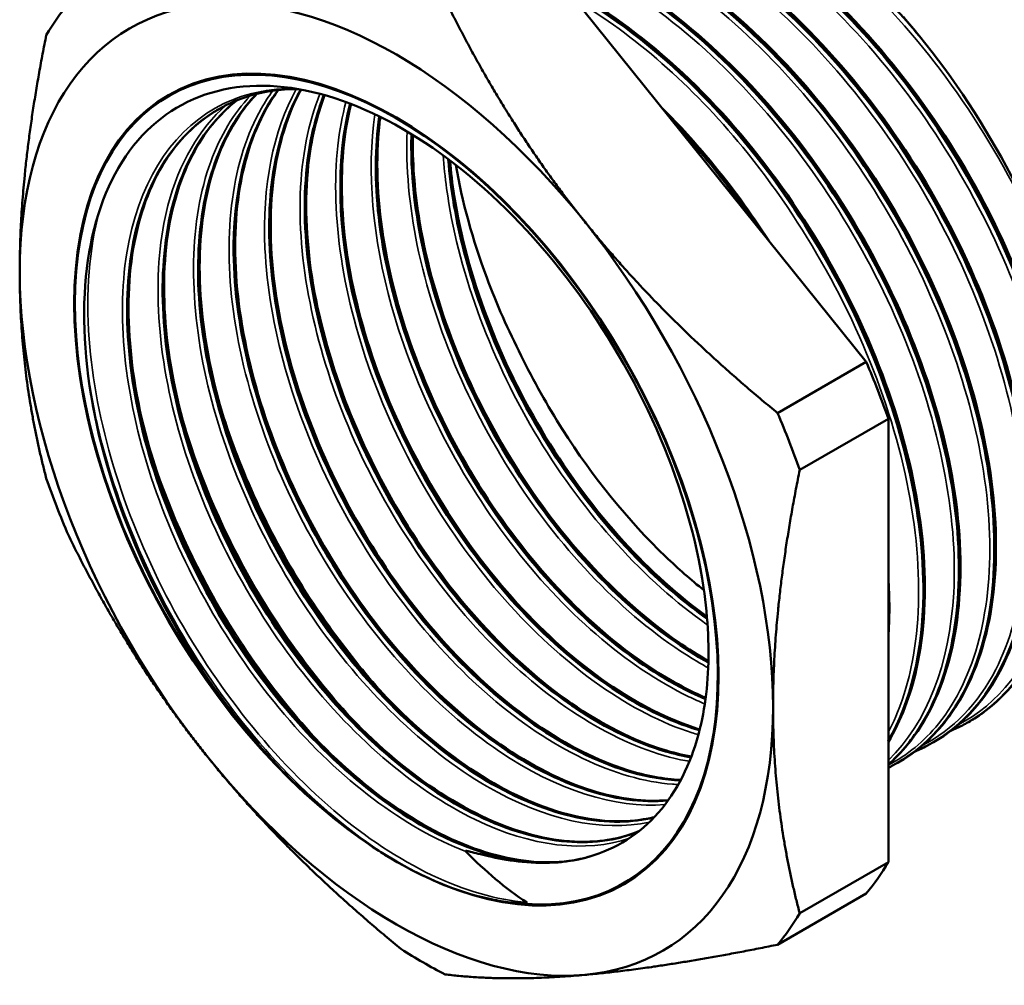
# Model space of a CAD drawing. Header units: millimetres. Extents: x -117 to 734, y -69 to 356.
# Tile 3 of 10: x 126 to 172, y 100 to 144. Entities that reach past the tile are written whole.
import ezdxf

# ---------------------------------------------------------------- set-up
doc = ezdxf.new("R2010")
doc.units = ezdxf.units.MM
doc.layers.add('Видимые тонкие (ГОСТ)', color=7, linetype='Continuous', lineweight=35)
doc.layers.add('Видимый контур (ГОСТ)', color=7, linetype='Continuous', lineweight=50)

msp = doc.modelspace()

# ---------------------------------------------------------------- linework, layer by layer
at = {"layer": 'Видимые тонкие (ГОСТ)'}
for points, knots in [([(174.5816, 129.9659), (173.2917, 134.2665), (170.9675, 138.6824), (168.0481, 142.3532), (165.1742, 145.9666), (161.7389, 148.8393), (158.3772, 150.4258), (155.068, 151.9876), (151.8462, 152.2962), (149.2893, 151.2899), (148.8225, 151.1061), (148.3782, 150.8787), (147.9585, 150.6102)], [8.2290709, 8.2290709, 8.2290709, 8.2290709, 8.8699861, 8.8699861, 8.8699861, 9.500887, 9.500887, 9.500887, 10.1219301, 10.1219301, 10.1219301, 10.2353222, 10.2353222, 10.2353222, 10.2353222]), ([(169.3955, 111.5058), (171.2748, 112.47), (172.695, 114.2605), (173.4629, 116.6764), (174.4033, 119.6349), (174.3608, 123.5169), (173.3336, 127.6187), (172.3066, 131.7194), (170.3, 136.0202), (167.6649, 139.7423), (165.0305, 143.4634), (161.7801, 146.5884), (158.4883, 148.5501), (155.1974, 150.5113), (151.8803, 151.3004), (149.1232, 150.7702), (148.1066, 150.5748), (147.1679, 150.2002), (146.3263, 149.6629)], [13.3219967, 13.3219967, 13.3219967, 13.3219967, 13.8255849, 13.8255849, 13.8255849, 14.4422569, 14.4422569, 14.4422569, 15.0587646, 15.0587646, 15.0587646, 15.6751108, 15.6751108, 15.6751108, 16.2912987, 16.2912987, 16.2912987, 16.5185075, 16.5185075, 16.5185075, 16.5185075]), ([(167.759, 110.566), (169.1787, 111.292), (170.3415, 112.4814), (171.1507, 114.0684), (172.4604, 116.637), (172.8375, 120.2348), (172.205, 124.2122), (171.5726, 128.1887), (169.9337, 132.5259), (167.572, 136.4419), (165.2109, 140.3571), (162.1382, 143.8329), (158.8941, 146.2419), (155.6507, 148.6504), (152.2508, 149.9812), (149.2931, 149.9908), (147.5775, 149.9963), (146.0153, 149.5573), (144.6918, 148.7185)], [19.6051821, 19.6051821, 19.6051821, 19.6051821, 19.985268, 19.985268, 19.985268, 20.600431, 20.600431, 20.600431, 21.2154595, 21.2154595, 21.2154595, 21.8303564, 21.8303564, 21.8303564, 22.4451247, 22.4451247, 22.4451247, 22.8016928, 22.8016928, 22.8016928, 22.8016928]), ([(166.2045, 109.6636), (167.0807, 110.1215), (167.8573, 110.7573), (168.508, 111.5608), (170.2028, 113.6538), (171.0355, 116.8755), (170.848, 120.6459), (170.6605, 124.4156), (169.4539, 128.716), (167.4338, 132.7749), (165.414, 136.8331), (162.5901, 140.6307), (159.4561, 143.4854), (156.3226, 146.3395), (152.8934, 148.2376), (149.7701, 148.8359), (147.4092, 149.2881), (145.2313, 148.996), (143.448, 148.0114)], [25.8954744, 25.8954744, 25.8954744, 25.8954744, 26.1311969, 26.1311969, 26.1311969, 26.7451465, 26.7451465, 26.7451465, 27.3589909, 27.3589909, 27.3589909, 27.9727327, 27.9727327, 27.9727327, 28.5863751, 28.5863751, 28.5863751, 29.0502133, 29.0502133, 29.0502133, 29.0502133]), ([(166.2075, 109.8929), (167.9706, 111.5877), (169.0331, 114.2942), (169.2122, 117.5962), (169.405, 121.1514), (168.5726, 125.38), (166.8547, 129.5174), (165.1377, 133.6528), (162.5441, 137.6774), (159.5293, 140.8642), (156.5159, 144.0494), (153.0956, 146.3824), (149.8718, 147.4396), (149.6759, 147.5038), (149.4808, 147.5633), (149.2866, 147.6181)], [32.3385217, 32.3385217, 32.3385217, 32.3385217, 32.9106132, 32.9106132, 32.9106132, 33.5265756, 33.5265756, 33.5265756, 34.1422389, 34.1422389, 34.1422389, 34.757615, 34.757615, 34.757615, 34.7950058, 34.7950058, 34.7950058, 34.7950058]), ([(166.2034, 111.166), (166.7, 112.1154), (167.0729, 113.2036), (167.3066, 114.4079), (167.9548, 117.7493), (167.5252, 121.97), (166.0892, 126.2569), (164.6969, 130.4134), (162.367, 134.6112), (159.5099, 138.0879), (157.178, 140.9255), (154.5038, 143.2717), (151.8126, 144.8548)], [38.8286593, 38.8286593, 38.8286593, 38.8286593, 39.0581993, 39.0581993, 39.0581993, 39.6950396, 39.6950396, 39.6950396, 40.3124923, 40.3124923, 40.3124923, 40.8164453, 40.8164453, 40.8164453, 40.8164453]), ([(146.7746, 105.6984), (143.9715, 106.7518), (140.9969, 108.9924), (138.4313, 111.9972), (135.8661, 115.0016), (133.724, 118.7538), (132.426, 122.541), (131.1281, 126.3278), (130.6816, 130.1293), (131.1823, 133.2235), (131.6831, 136.3173), (133.1285, 138.6875), (135.2525, 139.8862), (136.2932, 140.4736), (137.4942, 140.7782), (138.7938, 140.8002)], [2.9533222, 2.9533222, 2.9533222, 2.9533222, 3.5910032, 3.5910032, 3.5910032, 4.2286076, 4.2286076, 4.2286076, 4.8661364, 4.8661364, 4.8661364, 5.5035904, 5.5035904, 5.5035904, 5.8159437, 5.8159437, 5.8159437, 5.8159437]), ([(155.2207, 107.0474), (153.043, 106.5668), (150.3944, 107.1438), (147.7267, 108.6978), (144.8786, 110.3567), (142.0244, 113.1205), (139.7193, 116.4677), (137.4145, 119.8146), (135.6712, 123.7269), (134.8328, 127.4643), (133.9945, 131.2014), (134.0656, 134.7436), (135.0431, 137.4214), (135.4792, 138.6159), (136.0946, 139.6356), (136.8586, 140.4505)], [15.0973217, 15.0973217, 15.0973217, 15.0973217, 15.693341, 15.693341, 15.693341, 16.3296475, 16.3296475, 16.3296475, 16.9658937, 16.9658937, 16.9658937, 17.6020806, 17.6020806, 17.6020806, 17.8858942, 17.8858942, 17.8858942, 17.8858942]), ([(155.9365, 107.8505), (153.6559, 107.6563), (150.9675, 108.512), (148.324, 110.2927), (145.3594, 112.2896), (142.4695, 115.4412), (140.2631, 119.1035), (138.0911, 122.7085), (136.5943, 126.7861), (136.0841, 130.5251), (135.5819, 134.2057), (136.038, 137.5377), (137.3746, 139.8787), (137.5357, 140.1609), (137.7094, 140.4284), (137.8951, 140.681)], [21.4620657, 21.4620657, 21.4620657, 21.4620657, 22.0537938, 22.0537938, 22.0537938, 22.7173944, 22.7173944, 22.7173944, 23.3706261, 23.3706261, 23.3706261, 24.0136511, 24.0136511, 24.0136511, 24.0911524, 24.0911524, 24.0911524, 24.0911524]), ([(156.5451, 108.773), (156.4594, 108.7766), (156.3732, 108.7816), (156.2865, 108.788), (153.68, 108.9797), (150.6871, 110.4129), (147.8947, 112.8177), (145.1031, 115.2218), (142.5274, 118.584), (140.6738, 122.2635), (138.8208, 125.942), (137.6999, 129.9178), (137.5373, 133.4324), (137.4048, 136.2981), (137.9102, 138.8446), (138.9762, 140.7589)], [27.8318801, 27.8318801, 27.8318801, 27.8318801, 27.8531285, 27.8531285, 27.8531285, 28.4923692, 28.4923692, 28.4923692, 29.1314269, 29.1314269, 29.1314269, 29.7703049, 29.7703049, 29.7703049, 30.2912238, 30.2912238, 30.2912238, 30.2912238]), ([(157.0579, 109.837), (156.9241, 109.8594), (156.7895, 109.8849), (156.6541, 109.9134), (153.9477, 110.4837), (150.9476, 112.2759), (148.2393, 114.9529), (145.5316, 117.6293), (143.1304, 121.1758), (141.506, 124.9194), (139.882, 128.662), (139.0436, 132.5817), (139.1617, 135.9343), (139.222, 137.6453), (139.5314, 139.204), (140.0639, 140.5407)], [34.2058103, 34.2058103, 34.2058103, 34.2058103, 34.2377038, 34.2377038, 34.2377038, 34.8752655, 34.8752655, 34.8752655, 35.5126775, 35.5126775, 35.5126775, 36.1499431, 36.1499431, 36.1499431, 36.4751875, 36.4751875, 36.4751875, 36.4751875]), ([(154.2976, 106.3051), (152.2863, 105.6158), (149.7899, 105.909), (147.2097, 107.1581), (144.3724, 108.5316), (141.4494, 111.0538), (139.0102, 114.2483), (136.5712, 117.4426), (134.6293, 121.292), (133.5664, 125.0669), (132.5036, 128.8413), (132.3254, 132.5211), (133.0767, 135.4089), (133.5814, 137.3493), (134.5042, 138.9253), (135.7508, 140.0178)], [8.747554, 8.747554, 8.747554, 8.747554, 9.3267879, 9.3267879, 9.3267879, 9.9637408, 9.9637408, 9.9637408, 10.6006254, 10.6006254, 10.6006254, 11.2374426, 11.2374426, 11.2374426, 11.6653639, 11.6653639, 11.6653639, 11.6653639]), ([(157.4698, 111.0632), (157.3727, 111.0915), (157.2753, 111.1213), (157.1776, 111.1525), (154.4086, 112.0385), (151.4264, 114.1207), (148.8104, 117.0078), (146.195, 119.8943), (143.96, 123.5703), (142.5423, 127.3405), (141.1248, 131.11), (140.5322, 134.9538), (140.8879, 138.1451), (140.9668, 138.8527), (141.0923, 139.5275), (141.2617, 140.1641)], [40.5845342, 40.5845342, 40.5845342, 40.5845342, 40.6069803, 40.6069803, 40.6069803, 41.2431929, 41.2431929, 41.2431929, 41.8792884, 41.8792884, 41.8792884, 42.5152701, 42.5152701, 42.5152701, 42.6563004, 42.6563004, 42.6563004, 42.6563004]), ([(157.7653, 112.4829), (157.5211, 112.5843), (157.2758, 112.6944), (157.0297, 112.8133), (154.1846, 114.1872), (151.2524, 116.7168), (148.8074, 119.9221), (146.3638, 123.1257), (144.4204, 126.9869), (143.3612, 130.7702), (142.4799, 133.9177), (142.2148, 136.9973), (142.5907, 139.605)], [46.9696301, 46.9696301, 46.9696301, 46.9696301, 47.0248834, 47.0248834, 47.0248834, 47.6636523, 47.6636523, 47.6636523, 48.3020762, 48.3020762, 48.3020762, 48.8332039, 48.8332039, 48.8332039, 48.8332039]), ([(157.921, 114.1404), (157.7641, 114.2263), (157.6071, 114.3156), (157.4501, 114.4082), (154.6036, 116.087), (151.7568, 118.8658), (149.463, 122.221), (147.0981, 125.6801), (145.336, 129.7331), (144.544, 133.5684), (144.1665, 135.3965), (144.0101, 137.1701), (144.0727, 138.8111)], [53.363552, 53.363552, 53.363552, 53.363552, 53.3986377, 53.3986377, 53.3986377, 54.0345505, 54.0345505, 54.0345505, 54.6901552, 54.6901552, 54.6901552, 55.0026418, 55.0026418, 55.0026418, 55.0026418]), ([(157.8919, 116.1177), (157.7971, 116.1835), (157.7025, 116.2504), (157.6079, 116.3185), (154.76, 118.3689), (152.0178, 121.4645), (149.9205, 125.0149), (147.828, 128.5574), (146.3891, 132.5336), (145.8906, 136.1864), (145.8203, 136.7017), (145.7687, 137.2101), (145.7357, 137.71)], [59.7707169, 59.7707169, 59.7707169, 59.7707169, 59.7919532, 59.7919532, 59.7919532, 60.4315425, 60.4315425, 60.4315425, 61.0697107, 61.0697107, 61.0697107, 61.1597347, 61.1597347, 61.1597347, 61.1597347]), ([(149.57, 103.3554), (146.8104, 103.574), (143.6557, 105.0741), (140.7007, 107.5835), (137.746, 110.0925), (135.0061, 113.5981), (132.9986, 117.4566), (130.9913, 121.3145), (129.7267, 125.506), (129.449, 129.2603), (129.2905, 131.4038), (129.4542, 133.3986), (129.9176, 135.1323)], [2.7250955, 2.7250955, 2.7250955, 2.7250955, 3.3515629, 3.3515629, 3.3515629, 3.9779523, 3.9779523, 3.9779523, 4.6042644, 4.6042644, 4.6042644, 4.9618427, 4.9618427, 4.9618427, 4.9618427]), ([(143.6228, 105.2064), (140.5873, 107.0114), (137.5566, 109.9646), (135.101, 113.5259), (132.6457, 117.0867), (130.7779, 121.2379), (129.8528, 125.218), (129.6504, 126.0887), (129.4934, 126.9502), (129.3817, 127.7954)], [3.1387315, 3.1387315, 3.1387315, 3.1387315, 3.7643151, 3.7643151, 3.7643151, 4.389821, 4.389821, 4.389821, 4.526656, 4.526656, 4.526656, 4.526656]), ([(143.6492, 112.2534), (141.8617, 114.0979), (140.2043, 116.278), (138.8131, 118.6422), (137.3066, 121.2022), (136.1176, 123.9694), (135.3396, 126.698)], [22.34201926, 22.34201926, 22.34201926, 22.34201926, 22.73723337, 22.73723337, 22.73723337, 23.16518352, 23.16518352, 23.16518352, 23.16518352]), ([(142.0146, 111.309), (140.0624, 113.3246), (138.2659, 115.742), (136.7998, 118.3582), (135.4705, 120.7303), (134.4169, 123.2584), (133.7059, 125.7542)], [16.05883395, 16.05883395, 16.05883395, 16.05883395, 16.49056537, 16.49056537, 16.49056537, 16.88199822, 16.88199822, 16.88199822, 16.88199822]), ([(140.3799, 110.3647), (138.2908, 112.5222), (136.3809, 115.1418), (134.861, 117.969), (133.6733, 120.1783), (132.7272, 122.508), (132.072, 124.8104)], [9.77564864, 9.77564864, 9.77564864, 9.77564864, 10.23772895, 10.23772895, 10.23772895, 10.59881291, 10.59881291, 10.59881291, 10.59881291])]:
    msp.add_open_spline(points, degree=3, knots=knots, dxfattribs=at)
at = {"layer": 'Видимый контур (ГОСТ)'}
for p, q in [((165.1943, 128.2104), (149.8973, 147.2402)), ((161.1158, 125.8556), (165.1943, 128.2104)), ((162.1293, 123.2434), (166.2079, 125.5981)), ((166.2079, 105.2021), (166.2079, 125.5981)), ((169.9147, 111.656), (169.9284, 111.6639)), ((168.2803, 110.7124), (168.294, 110.7203)), ((166.6459, 109.7688), (166.6596, 109.7767)), ((162.1293, 102.8473), (166.2079, 105.2021)), ((161.1158, 101.4054), (165.1943, 103.7602))]:
    msp.add_line(p, q, dxfattribs=at)
for centre, major_axis, start_param, end_param in [((143.5804, 122.3403), (-12.25, 21.2176), 4.9741884, 6.0213859), ((143.5804, 122.3403), (-12.25, 21.2176), 6.0213859, 7.0685835), ((144.8052, 123.0474), (-13.75, 23.8157), 0.2096541, 0.3139447), ((159.8596, 131.7391), (-11.21, 19.4163), 4.9848967, 5.0376859), ((143.5804, 122.3403), (-10.4539, 18.1067), 2.7257217, 8.2755749), ((143.5804, 122.3403), (-12.25, 21.2176), 3.9269908, 4.9741884), ((143.5804, 122.3403), (12.25, -21.2176), 3.9269908, 4.9741884), ((148.8837, 125.4022), (-13.75, 23.8157), 4.3984443, 4.5027349), ((144.8052, 123.0474), (13.75, -23.8157), 1.2568516, 1.3611422), ((144.8052, 123.0474), (-13.75, 23.8157), 1.2568516, 1.3611422), ((143.5804, 122.3403), (12.25, -21.2176), 6.0213859, 7.0685835), ((143.5804, 122.3403), (12.25, -21.2176), 4.9741884, 6.0213859), ((144.2601, 122.7327), (9.6214, -16.6648), 6.0028874, 6.0556772), ((148.8837, 125.4022), (13.75, -23.8157), 0.2096541, 0.3139447), ((144.8052, 123.0474), (13.75, -23.8157), 0.2096541, 0.3139447), ((144.8052, 123.0474), (-13.75, 23.8157), 2.3040492, 2.4083398)]:
    msp.add_ellipse(centre, major_axis=major_axis, ratio=0.5773503, start_param=start_param, end_param=end_param, dxfattribs=at)
msp.add_ellipse((143.5804, 122.3403), major_axis=(-10.4775, 18.1476), ratio=0.5773503, dxfattribs=at)
msp.add_ellipse((143.5804, 122.3403), major_axis=(-10.4775, 18.1476), ratio=0.5773503, dxfattribs=at)
for points, knots in [([(147.9894, 150.7623), (150.0294, 152.0687), (152.6531, 152.3974), (155.4974, 151.6883), (158.6789, 150.8951), (162.1219, 148.8072), (165.2227, 145.8019), (166.0562, 144.994), (166.8652, 144.1221), (167.6388, 143.1982)], [-10.2387349, -10.2387349, -10.2387349, -10.2387349, -9.6902725, -9.6902725, -9.6902725, -9.0767992, -9.0767992, -9.0767992, -8.9118875, -8.9118875, -8.9118875, -8.9118875]), ([(146.355, 149.8191), (146.5539, 149.9477), (146.7584, 150.0669), (146.9683, 150.1766), (149.3748, 151.4332), (152.4845, 151.4175), (155.7511, 150.1378), (159.0148, 148.8592), (162.4201, 146.325), (165.3689, 142.9929), (168.3153, 139.6635), (170.7925, 135.553), (172.3687, 131.3993), (173.9437, 127.2486), (174.612, 123.0741), (174.264, 119.6241), (173.9021, 116.0359), (172.4407, 113.2516), (170.1702, 111.8108), (169.989, 111.6958), (169.8028, 111.5894), (169.6117, 111.4916)], [-16.5219202, -16.5219202, -16.5219202, -16.5219202, -16.4683126, -16.4683126, -16.4683126, -15.8537346, -15.8537346, -15.8537346, -15.2396944, -15.2396944, -15.2396944, -14.626145, -14.626145, -14.626145, -14.01304, -14.01304, -14.01304, -13.3753959, -13.3753959, -13.3753959, -13.3245052, -13.3245052, -13.3245052, -13.3245052]), ([(169.9282, 111.6643), (172.0422, 112.8894), (173.5121, 115.2231), (174.0872, 118.2969), (174.6982, 121.5621), (174.2962, 125.647), (172.9439, 129.8126), (171.5919, 133.9771), (169.2962, 138.2026), (166.4592, 141.7254), (163.6229, 145.2473), (160.2586, 148.0501), (156.96, 149.6259), (153.6623, 151.2012), (150.4455, 151.5425), (147.8767, 150.583), (147.4646, 150.4291), (147.0694, 150.2418), (146.6926, 150.0228)], [7.0685835, 7.0685835, 7.0685835, 7.0685835, 7.6484519, 7.6484519, 7.6484519, 8.2644414, 8.2644414, 8.2644414, 8.8802646, 8.8802646, 8.8802646, 9.4959248, 9.4959248, 9.4959248, 10.1114248, 10.1114248, 10.1114248, 10.2101761, 10.2101761, 10.2101761, 10.2101761]), ([(147.0233, 150.2059), (148.2979, 150.8618), (149.7796, 151.1785), (152.9039, 151.093), (154.583, 150.7002), (157.0073, 149.6791), (157.7523, 149.3063), (158.8709, 148.6588), (159.2476, 148.4257), (159.8111, 148.0544), (159.999, 147.9268), (160.2803, 147.7302), (160.374, 147.6637), (160.7483, 147.3944), (161.0281, 147.1846), (162.1433, 146.3136), (162.9695, 145.5897), (165.4024, 143.2169), (166.9565, 141.3536), (169.6524, 137.4025), (170.8336, 135.2693), (172.7084, 130.9788), (173.4254, 128.7682), (174.314, 124.5456), (174.4963, 122.4813), (174.3096, 118.7523), (173.9375, 117.0415), (172.6868, 114.1881), (171.7916, 113.009), (170.5411, 112.0574), (170.3839, 111.9472), (170.2227, 111.8435)], [0, 0, 0, 0, 0.714542, 0.714542, 1.4200577, 1.4200577, 1.7287595, 1.7287595, 1.885608, 1.885608, 1.9643032, 1.9643032, 2.0036634, 2.0036634, 2.1217801, 2.1217801, 2.4771219, 2.4771219, 3.2020456, 3.2020456, 3.9163484, 3.9163484, 4.6307102, 4.6307102, 5.3455984, 5.3455984, 6.0616113, 6.0616113, 6.7769904, 6.7769904, 6.87682, 6.87682, 6.87682, 6.87682]), ([(144.7233, 148.8714), (145.3986, 149.3087), (146.1371, 149.6406), (146.9294, 149.8577), (149.6008, 150.5896), (152.8721, 150.0139), (156.1693, 148.2387), (159.4652, 146.4642), (162.7718, 143.4997), (165.5093, 139.879), (168.2458, 136.2596), (170.4011, 132.0016), (171.6008, 127.8689), (172.8001, 123.7376), (173.0391, 119.7508), (172.2849, 116.6236), (171.5951, 113.7635), (170.0777, 111.6346), (167.9772, 110.5479)], [-22.8051055, -22.8051055, -22.8051055, -22.8051055, -22.6229964, -22.6229964, -22.6229964, -22.009028, -22.009028, -22.009028, -21.3953074, -21.3953074, -21.3953074, -20.7818232, -20.7818232, -20.7818232, -20.1685636, -20.1685636, -20.1685636, -19.6076905, -19.6076905, -19.6076905, -19.6076905]), ([(168.2912, 110.7246), (169.9284, 111.6765), (171.1902, 113.2785), (171.9342, 115.3932), (172.9514, 118.2843), (172.9957, 122.12), (172.0496, 126.2096), (171.1038, 130.2983), (169.1723, 134.6215), (166.5906, 138.4017), (164.0094, 142.181), (160.79, 145.3998), (157.4977, 147.4779), (154.2061, 149.5555), (150.8566, 150.4832), (148.0374, 150.0899), (146.9581, 149.9393), (145.9585, 149.5953), (145.0607, 149.0748)], [13.3517688, 13.3517688, 13.3517688, 13.3517688, 13.8012292, 13.8012292, 13.8012292, 14.4156918, 14.4156918, 14.4156918, 15.030018, 15.030018, 15.030018, 15.6442108, 15.6442108, 15.6442108, 16.2582731, 16.2582731, 16.2582731, 16.4933614, 16.4933614, 16.4933614, 16.4933614]), ([(145.3889, 149.2623), (146.6635, 149.9182), (148.1452, 150.2349), (151.2695, 150.1494), (152.9485, 149.7566), (156.3433, 148.3267), (158.1018, 147.2633), (161.4669, 144.6074), (163.1151, 142.9807), (166.0941, 139.3807), (167.4625, 137.363), (169.7562, 133.1956), (170.7105, 130.9942), (172.095, 126.6836), (172.5425, 124.521), (172.8825, 120.5015), (172.7788, 118.595), (172.0366, 115.2724), (171.3877, 113.8147), (169.9568, 111.9631), (169.3103, 111.3646), (168.5883, 110.8999)], [0, 0, 0, 0, 0.714542, 0.714542, 1.4200577, 1.4200577, 2.1347178, 2.1347178, 2.8507984, 2.8507984, 3.5658426, 3.5658426, 4.2802281, 4.2802281, 4.994754, 4.994754, 5.7102006, 5.7102006, 6.4264695, 6.4264695, 6.8738359, 6.8738359, 6.8738359, 6.8738359]), ([(143.1837, 147.9832), (144.2968, 148.6787), (145.5753, 149.0952), (146.9729, 149.2009), (149.8931, 149.4217), (153.3177, 148.2874), (156.6322, 146.0105), (159.9242, 143.7491), (163.0922, 140.372), (165.5759, 136.4922), (168.0582, 132.6147), (169.8454, 128.2538), (170.6261, 124.1986), (171.4064, 120.1457), (171.1778, 116.4175), (169.9909, 113.6889), (169.1783, 111.8206), (167.9192, 110.4271), (166.3399, 109.6089)], [-29.0799837, -29.0799837, -29.0799837, -29.0799837, -28.7827824, -28.7827824, -28.7827824, -28.1618169, -28.1618169, -28.1618169, -27.5450841, -27.5450841, -27.5450841, -26.9287066, -26.9287066, -26.9287066, -26.3126721, -26.3126721, -26.3126721, -25.8908758, -25.8908758, -25.8908758, -25.8908758]), ([(166.6555, 109.7838), (167.7691, 110.4267), (168.7115, 111.3661), (169.43, 112.5719), (170.8741, 114.9953), (171.4069, 118.4833), (170.9241, 122.4095), (170.4415, 126.335), (168.9456, 130.6803), (166.6933, 134.6667), (164.4413, 138.6525), (161.4433, 142.2609), (158.223, 144.8448), (155.0032, 147.4282), (151.5759, 148.9753), (148.541, 149.2056), (146.6387, 149.3499), (144.8961, 148.9763), (143.4257, 148.1311)], [19.6349541, 19.6349541, 19.6349541, 19.6349541, 19.9400707, 19.9400707, 19.9400707, 20.5533013, 20.5533013, 20.5533013, 21.1664247, 21.1664247, 21.1664247, 21.7794438, 21.7794438, 21.7794438, 22.3923614, 22.3923614, 22.3923614, 22.7765467, 22.7765467, 22.7765467, 22.7765467]), ([(143.7545, 148.3186), (145.0291, 148.9746), (146.5108, 149.2912), (149.6351, 149.2057), (151.3141, 148.813), (154.7089, 147.3831), (156.4674, 146.3197), (159.8325, 143.6638), (161.4807, 142.0371), (164.4597, 138.4371), (165.8281, 136.4194), (168.1218, 132.252), (169.0761, 130.0505), (170.4606, 125.74), (170.9081, 123.5774), (171.2481, 119.5579), (171.1444, 117.6514), (170.4022, 114.3288), (169.7533, 112.871), (168.3224, 111.0195), (167.6759, 110.421), (166.9539, 109.9562)], [0, 0, 0, 0, 0.714542, 0.714542, 1.4200577, 1.4200577, 2.1347178, 2.1347178, 2.8507984, 2.8507984, 3.5658426, 3.5658426, 4.2802281, 4.2802281, 4.994754, 4.994754, 5.7102006, 5.7102006, 6.4264695, 6.4264695, 6.8738359, 6.8738359, 6.8738359, 6.8738359]), ([(148.5359, 148.0531), (149.4626, 147.8604), (150.4132, 147.5604), (153.0745, 146.4395), (154.833, 145.376), (158.1981, 142.7202), (159.8463, 141.0935), (162.8253, 137.4934), (164.1937, 135.4758), (166.4874, 131.3084), (167.4417, 129.1069), (168.8262, 124.7964), (169.2737, 122.6337), (169.6137, 118.6143), (169.51, 116.7078), (168.7678, 113.3851), (168.1189, 111.9274), (166.9246, 110.3821), (166.58, 110.0134), (166.2079, 109.6852)], [1.0213792, 1.0213792, 1.0213792, 1.0213792, 1.4200577, 1.4200577, 2.1347178, 2.1347178, 2.8507984, 2.8507984, 3.5658426, 3.5658426, 4.2802281, 4.2802281, 4.994754, 4.994754, 5.7102006, 5.7102006, 6.4264695, 6.4264695, 6.681351, 6.681351, 6.681351, 6.681351]), ([(166.207, 109.6886), (166.4731, 109.9234), (166.7249, 110.1798), (166.961, 110.4573), (168.7104, 112.5132), (169.5964, 115.7206), (169.4504, 119.4987), (169.3045, 123.2748), (168.1283, 127.6032), (166.1229, 131.7027), (164.1185, 135.8001), (161.2949, 139.6496), (158.148, 142.5565), (155.0785, 145.392), (151.7152, 147.3176), (148.6234, 148.0041)], [26.0331715, 26.0331715, 26.0331715, 26.0331715, 26.1162874, 26.1162874, 26.1162874, 26.7319908, 26.7319908, 26.7319908, 27.3473754, 27.3473754, 27.3473754, 27.962453, 27.962453, 27.962453, 28.5624055, 28.5624055, 28.5624055, 28.5624055]), ([(148.656, 147.9838), (151.3043, 147.3817), (154.1484, 145.8904), (156.8354, 143.6816), (160.0468, 141.0417), (163.0191, 137.3893), (165.232, 133.3806), (167.4445, 129.3726), (168.888, 125.0273), (169.3148, 121.1239), (169.7415, 117.2213), (169.1502, 113.7788), (167.6557, 111.4148), (167.2388, 110.7554), (166.7521, 110.1807), (166.2052, 109.6958)], [-34.8426089, -34.8426089, -34.8426089, -34.8426089, -34.329253, -34.329253, -34.329253, -33.7156833, -33.7156833, -33.7156833, -33.1022296, -33.1022296, -33.1022296, -32.4888888, -32.4888888, -32.4888888, -32.3177902, -32.3177902, -32.3177902, -32.3177902]), ([(151.3409, 145.4443), (152.5294, 144.807), (153.7228, 144.0187), (156.5637, 141.7765), (158.2119, 140.1498), (161.1909, 136.5498), (162.5593, 134.5322), (164.853, 130.3647), (165.8073, 128.1633), (167.1918, 123.8527), (167.6392, 121.6901), (167.9793, 117.6707), (167.8756, 115.7641), (167.2242, 112.8482), (166.7854, 111.7093), (166.2079, 110.736)], [1.6429382, 1.6429382, 1.6429382, 1.6429382, 2.1347178, 2.1347178, 2.8507984, 2.8507984, 3.5658426, 3.5658426, 4.2802281, 4.2802281, 4.994754, 4.994754, 5.7102006, 5.7102006, 6.2512278, 6.2512278, 6.2512278, 6.2512278]), ([(166.2029, 110.7694), (167.0388, 112.2081), (167.5737, 113.9988), (167.7577, 116.0413), (168.0706, 119.5148), (167.367, 123.7001), (165.7625, 127.8477), (164.121, 132.0905), (161.5434, 136.2729), (158.4977, 139.6129), (156.2974, 142.0259), (153.8607, 143.9909), (151.4286, 145.3307)], [32.5130915, 32.5130915, 32.5130915, 32.5130915, 32.8734424, 32.8734424, 32.8734424, 33.4862873, 33.4862873, 33.4862873, 34.1132114, 34.1132114, 34.1132114, 34.5661376, 34.5661376, 34.5661376, 34.5661376]), ([(151.4511, 145.3009), (153.4656, 144.1877), (155.4827, 142.6494), (157.3642, 140.7756), (160.4485, 137.7041), (163.1546, 133.7454), (165.0081, 129.6133), (166.8612, 125.4821), (167.8535, 121.197), (167.8172, 117.5298), (167.791, 114.8807), (167.2283, 112.563), (166.2043, 110.7832)], [-40.8470858, -40.8470858, -40.8470858, -40.8470858, -40.4719656, -40.4719656, -40.4719656, -39.8570763, -39.8570763, -39.8570763, -39.2423322, -39.2423322, -39.2423322, -38.7982506, -38.7982506, -38.7982506, -38.7982506]), ([(174.5816, 129.9659), (173.9385, 132.2445), (173.013, 134.5544), (170.6569, 139.0713), (169.2302, 141.2442), (167.6388, 143.1982)], [-1.5310562, -1.5310562, -1.5310562, -1.5310562, -0.7748549, -0.7748549, 0, 0, 0, 0]), ([(157.1627, 110.105), (157.5559, 111.156), (157.8016, 112.3478), (157.9864, 114.9571), (157.9234, 116.3645), (157.3795, 120.0564), (156.7073, 122.387), (154.743, 127.0185), (153.4661, 129.2744), (150.4632, 133.4112), (148.7635, 135.2496), (145.1557, 138.2581), (143.2813, 139.3947), (139.5994, 140.8031), (137.8281, 141.0558), (134.6211, 140.6278), (133.2186, 139.9453), (130.9709, 137.7183), (130.1509, 136.1899), (129.2084, 132.4734), (129.0994, 130.3172), (129.6157, 125.6494), (130.2406, 123.1809), (132.1511, 118.2504), (133.4222, 115.8363), (134.932, 113.615)], [-8.9039674, -8.9039674, -8.9039674, -8.9039674, -8.3984117, -8.3984117, -7.8906111, -7.8906111, -7.1240129, -7.1240129, -6.3524211, -6.3524211, -5.5758364, -5.5758364, -4.7942595, -4.7942595, -4.0076911, -4.0076911, -3.2161319, -3.2161319, -2.4195825, -2.4195825, -1.6180436, -1.6180436, -0.8115159, -0.8115159, 0, 0, 0, 0]), ([(137.1463, 140.5335), (136.819, 140.1987), (136.5185, 139.8264), (136.2476, 139.4181), (134.8076, 137.2483), (134.21, 134.0732), (134.5589, 130.4964), (134.9077, 126.9213), (136.1998, 122.9643), (138.1768, 119.3787), (140.1528, 115.7947), (142.802, 112.6011), (145.6056, 110.4041), (148.4081, 108.2081), (151.3494, 107.0196), (153.8554, 107.0603), (154.4022, 107.0692), (154.9277, 107.1366), (155.4276, 107.26)], [-17.8973854, -17.8973854, -17.8973854, -17.8973854, -17.7772329, -17.7772329, -17.7772329, -17.1387089, -17.1387089, -17.1387089, -16.5004817, -16.5004817, -16.5004817, -15.8625381, -15.8625381, -15.8625381, -15.224865, -15.224865, -15.224865, -15.0857033, -15.0857033, -15.0857033, -15.0857033]), ([(137.1624, 140.5406), (136.652, 140.0097), (136.2064, 139.3847), (135.2163, 137.4854), (134.8012, 136.0305), (134.4564, 132.8418), (134.5156, 131.0728), (135.0854, 127.4323), (135.6021, 125.5158), (137.022, 121.7685), (137.9434, 119.8914), (140.069, 116.4099), (141.3, 114.7625), (143.9094, 111.9013), (145.3204, 110.6518), (148.1369, 108.7012), (149.5775, 107.9753), (152.3, 107.1253), (153.6151, 106.9898), (155.0088, 107.1771), (155.2271, 107.2175), (155.4406, 107.2682)], [0.2699548, 0.2699548, 0.2699548, 0.2699548, 0.6376238, 0.6376238, 1.2591833, 1.2591833, 1.8721551, 1.8721551, 2.4840604, 2.4840604, 3.0970237, 3.0970237, 3.7106077, 3.7106077, 4.3240288, 4.3240288, 4.9365161, 4.9365161, 5.5481375, 5.5481375, 5.6643569, 5.6643569, 5.6643569, 5.6643569]), ([(155.4319, 107.2694), (154.5119, 107.0453), (153.5069, 107.0075), (152.446, 107.1666), (149.8022, 107.563), (146.8257, 109.18), (144.0965, 111.7143), (141.3676, 114.2483), (138.9011, 117.6859), (137.1795, 121.3754), (135.458, 125.0646), (134.4909, 128.9859), (134.4736, 132.3953), (134.4564, 135.8044), (135.3893, 138.6835), (137.1045, 140.4879), (137.1205, 140.5048), (137.1366, 140.5215), (137.1527, 140.5381)], [21.3696325, 21.3696325, 21.3696325, 21.3696325, 21.6253509, 21.6253509, 21.6253509, 22.2625825, 22.2625825, 22.2625825, 22.8997543, 22.8997543, 22.8997543, 23.536867, 23.536867, 23.536867, 24.1739214, 24.1739214, 24.1739214, 24.1798632, 24.1798632, 24.1798632, 24.1798632]), ([(139.0816, 140.7609), (138.6429, 140.763), (138.2166, 140.7325), (137.0429, 140.5515), (136.3248, 140.3209), (135.6701, 139.984)], [5.34719445, 5.34719445, 5.34719445, 5.34719445, 5.55160834, 5.55160834, 5.93191431, 5.93191431, 5.93191431, 5.93191431]), ([(156.076, 108.0515), (154.9915, 107.9496), (153.8157, 108.0793), (152.5916, 108.4484), (149.7604, 109.3023), (146.6889, 111.4306), (144.0111, 114.4088), (141.3752, 117.3404), (139.1362, 121.0777), (137.7458, 124.8917), (136.3173, 128.8101), (135.7951, 132.7857), (136.2991, 136.0025), (136.5906, 137.863), (137.2238, 139.4638), (138.141, 140.7069)], [27.7416906, 27.7416906, 27.7416906, 27.7416906, 28.0257458, 28.0257458, 28.0257458, 28.6827155, 28.6827155, 28.6827155, 29.32942, 29.32942, 29.32942, 29.9938238, 29.9938238, 29.9938238, 30.3781004, 30.3781004, 30.3781004, 30.3781004]), ([(138.1289, 140.7104), (136.8302, 138.9496), (136.1155, 136.4551), (136.0946, 133.562), (136.0694, 130.0883), (137.0459, 126.0588), (138.8167, 122.2757), (140.5543, 118.5634), (143.0458, 115.109), (145.7975, 112.5757), (148.5475, 110.044), (151.542, 108.4459), (154.1908, 108.0845), (154.8421, 107.9956), (155.4715, 107.9817), (156.0725, 108.0399)], [-24.0956362, -24.0956362, -24.0956362, -24.0956362, -23.5513044, -23.5513044, -23.5513044, -22.8977165, -22.8977165, -22.8977165, -22.2563346, -22.2563346, -22.2563346, -21.6153576, -21.6153576, -21.6153576, -21.4577535, -21.4577535, -21.4577535, -21.4577535]), ([(138.1503, 140.7142), (137.9023, 140.3764), (137.6758, 140.0117), (136.8507, 138.429), (136.4357, 136.9742), (136.0909, 133.7855), (136.15, 132.0165), (136.7198, 128.3759), (137.2365, 126.4594), (138.6564, 122.7122), (139.5778, 120.835), (141.7034, 117.3535), (142.9344, 115.7061), (145.5438, 112.8449), (146.9548, 111.5954), (149.7713, 109.6448), (151.2119, 108.9189), (153.807, 108.1087), (155.0027, 107.9613), (156.0877, 108.0543)], [0.4348721, 0.4348721, 0.4348721, 0.4348721, 0.6376238, 0.6376238, 1.2591833, 1.2591833, 1.8721551, 1.8721551, 2.4840604, 2.4840604, 3.0970237, 3.0970237, 3.7106077, 3.7106077, 4.3240288, 4.3240288, 4.9365161, 4.9365161, 5.4908302, 5.4908302, 5.4908302, 5.4908302]), ([(156.6471, 108.9698), (155.1903, 109.0352), (153.6076, 109.4801), (151.9979, 110.2955), (149.1601, 111.7331), (146.2545, 114.3144), (143.8522, 117.5478), (141.4505, 120.7803), (139.5653, 124.647), (138.5707, 128.4086), (137.5764, 132.1691), (137.4779, 135.8042), (138.3049, 138.6196), (138.5316, 139.3912), (138.8275, 140.1002), (139.1859, 140.7387)], [34.1154171, 34.1154171, 34.1154171, 34.1154171, 34.4783875, 34.4783875, 34.4783875, 35.1182872, 35.1182872, 35.1182872, 35.7580091, 35.7580091, 35.7580091, 36.3975566, 36.3975566, 36.3975566, 36.572855, 36.572855, 36.572855, 36.572855]), ([(139.1795, 140.7388), (138.433, 139.4009), (137.9569, 137.7577), (137.7939, 135.9021), (137.5103, 132.6718), (138.1771, 128.8151), (139.6557, 125.0652), (141.134, 121.3161), (143.4155, 117.6939), (146.0525, 114.8867), (148.6889, 112.0801), (151.6659, 110.1031), (154.4028, 109.3284), (155.1733, 109.1103), (155.9237, 108.9878), (156.643, 108.959)], [-30.2905355, -30.2905355, -30.2905355, -30.2905355, -29.9241255, -29.9241255, -29.9241255, -29.2862768, -29.2862768, -29.2862768, -28.6485626, -28.6485626, -28.6485626, -28.0109798, -28.0109798, -28.0109798, -27.8314607, -27.8314607, -27.8314607, -27.8314607]), ([(139.2002, 140.7396), (139.1687, 140.6823), (139.1377, 140.6244), (138.4851, 139.3726), (138.0701, 137.9178), (137.7253, 134.7291), (137.7844, 132.9601), (138.3542, 129.3196), (138.8709, 127.403), (140.2908, 123.6558), (141.2122, 121.7786), (143.3378, 118.2971), (144.5688, 116.6497), (147.1782, 113.7886), (148.5892, 112.539), (151.4057, 110.5885), (152.8463, 109.8625), (155.0508, 109.1743), (155.8756, 109.0222), (156.6597, 108.9818)], [0.6072058, 0.6072058, 0.6072058, 0.6072058, 0.6376238, 0.6376238, 1.2591833, 1.2591833, 1.8721551, 1.8721551, 2.4840604, 2.4840604, 3.0970237, 3.0970237, 3.7106077, 3.7106077, 4.3240288, 4.3240288, 4.9365161, 4.9365161, 5.3151914, 5.3151914, 5.3151914, 5.3151914]), ([(140.2495, 140.4915), (139.9897, 139.8349), (139.7845, 139.1241), (139.6386, 138.3659), (139.0571, 135.3446), (139.4185, 131.5874), (140.6425, 127.8116), (141.8663, 124.0369), (143.9452, 120.2641), (146.4685, 117.2133), (148.9911, 114.1633), (151.9438, 111.8515), (154.7478, 110.7164), (155.5597, 110.3877), (156.3579, 110.1582), (157.1297, 110.0275)], [-36.4711861, -36.4711861, -36.4711861, -36.4711861, -36.3107414, -36.3107414, -36.3107414, -35.671365, -35.671365, -35.671365, -35.0321564, -35.0321564, -35.0321564, -34.3931121, -34.3931121, -34.3931121, -34.2080647, -34.2080647, -34.2080647, -34.2080647]), ([(157.1335, 110.039), (155.5557, 110.3137), (153.869, 110.9972), (152.1892, 112.0623), (149.3508, 113.8622), (146.548, 116.7423), (144.3295, 120.156), (142.1115, 123.5688), (140.4898, 127.4967), (139.7862, 131.1919), (139.1166, 134.7087), (139.2823, 137.9969), (140.2563, 140.4921)], [40.4920508, 40.4920508, 40.4920508, 40.4920508, 40.8697857, 40.8697857, 40.8697857, 41.508058, 41.508058, 41.508058, 42.1461858, 42.1461858, 42.1461858, 42.7535092, 42.7535092, 42.7535092, 42.7535092]), ([(140.2825, 140.4848), (139.9124, 139.5172), (139.6575, 138.4267), (139.3597, 135.6727), (139.4188, 133.9037), (139.9886, 130.2632), (140.5053, 128.3467), (141.9252, 124.5994), (142.8466, 122.7222), (144.9723, 119.2407), (146.2032, 117.5934), (148.8126, 114.7322), (150.2236, 113.4826), (153.0401, 111.5321), (154.4807, 110.8061), (156.283, 110.2434), (156.7184, 110.1363), (157.1456, 110.0596)], [0.805947, 0.805947, 0.805947, 0.805947, 1.2591833, 1.2591833, 1.8721551, 1.8721551, 2.4840604, 2.4840604, 3.0970237, 3.0970237, 3.7106077, 3.7106077, 4.3240288, 4.3240288, 4.9365161, 4.9365161, 5.1343799, 5.1343799, 5.1343799, 5.1343799]), ([(135.6713, 139.9824), (133.8235, 139.0243), (132.447, 137.2205), (131.7449, 134.8074), (130.923, 131.9825), (131.0298, 128.3376), (132.0341, 124.5707), (133.0342, 120.8191), (134.9185, 116.9668), (137.315, 113.7463), (139.7177, 110.5174), (142.622, 107.9411), (145.4578, 106.5074), (147.3429, 105.5543), (149.1938, 105.0997), (150.8444, 105.1815)], [-5.5264532, -5.5264532, -5.5264532, -5.5264532, -4.9793827, -4.9793827, -4.9793827, -4.3389373, -4.3389373, -4.3389373, -3.7010989, -3.7010989, -3.7010989, -3.0616178, -3.0616178, -3.0616178, -2.6364924, -2.6364924, -2.6364924, -2.6364924]), ([(136.2356, 140.2334), (135.2296, 139.4472), (134.4129, 138.3665), (133.8385, 137.0351), (132.7371, 134.4819), (132.5326, 131.0205), (133.2536, 127.3121), (133.9738, 123.6075), (135.6134, 119.6765), (137.8462, 116.2693), (140.0768, 112.8653), (142.887, 110.0023), (145.7265, 108.224), (148.5635, 106.4473), (151.414, 105.7627), (153.7209, 106.2954), (154.0694, 106.3759), (154.4053, 106.4841), (154.7272, 106.6188)], [-11.6979505, -11.6979505, -11.6979505, -11.6979505, -11.3643664, -11.3643664, -11.3643664, -10.7246561, -10.7246561, -10.7246561, -10.0856228, -10.0856228, -10.0856228, -9.447213, -9.447213, -9.447213, -8.8093738, -8.8093738, -8.8093738, -8.7130046, -8.7130046, -8.7130046, -8.7130046]), ([(154.7307, 106.6283), (153.8854, 106.2773), (152.9471, 106.1049), (151.9416, 106.1253), (149.4025, 106.1768), (146.4487, 107.4583), (143.6574, 109.7301), (140.8663, 112.0017), (138.253, 115.2512), (136.329, 118.862), (134.4052, 122.4724), (133.1813, 126.4245), (132.9024, 129.967), (132.6236, 133.5091), (133.2915, 136.6227), (134.7886, 138.7172), (135.2107, 139.3077), (135.6981, 139.8164), (136.2411, 140.2387)], [14.9969644, 14.9969644, 14.9969644, 14.9969644, 15.2495621, 15.2495621, 15.2495621, 15.8874373, 15.8874373, 15.8874373, 16.5252445, 16.5252445, 16.5252445, 17.1629844, 17.1629844, 17.1629844, 17.800658, 17.800658, 17.800658, 17.980435, 17.980435, 17.980435, 17.980435]), ([(136.2422, 140.2449), (135.4271, 139.6033), (134.7348, 138.7533), (133.5819, 136.5417), (133.1668, 135.0869), (132.822, 131.8982), (132.8812, 130.1292), (133.451, 126.4887), (133.9677, 124.5722), (135.3876, 120.8249), (136.309, 118.9477), (138.4346, 115.4662), (139.6656, 113.8189), (142.275, 110.9577), (143.686, 109.7081), (146.5025, 107.7576), (147.9431, 107.0316), (150.6656, 106.1816), (151.9807, 106.0462), (153.3315, 106.2277), (153.5083, 106.2586), (153.769, 106.3152), (153.8554, 106.3357), (154.1977, 106.4248), (154.4473, 106.5069), (154.7046, 106.6101), (154.7202, 106.6165), (154.7358, 106.6229)], [0.1073185, 0.1073185, 0.1073185, 0.1073185, 0.6376238, 0.6376238, 1.2591833, 1.2591833, 1.8721551, 1.8721551, 2.4840604, 2.4840604, 3.0970237, 3.0970237, 3.7106077, 3.7106077, 4.3240288, 4.3240288, 4.9365161, 4.9365161, 5.5481375, 5.5481375, 5.6419736, 5.6419736, 5.6890866, 5.6890866, 5.8305068, 5.8305068, 5.8396871, 5.8396871, 5.8396871, 5.8396871]), ([(141.4498, 140.0951), (140.7837, 137.484), (140.8639, 134.2353), (141.6829, 130.8522), (142.5921, 127.096), (144.4067, 123.1947), (146.7647, 119.8971), (149.1219, 116.6006), (152.0088, 113.9254), (154.8563, 112.3828), (155.7554, 111.8957), (156.649, 111.5224), (157.5197, 111.265)], [-42.6506047, -42.6506047, -42.6506047, -42.6506047, -42.0732341, -42.0732341, -42.0732341, -41.4321958, -41.4321958, -41.4321958, -40.7913558, -40.7913558, -40.7913558, -40.5890104, -40.5890104, -40.5890104, -40.5890104]), ([(157.5229, 111.2774), (155.9147, 111.7596), (154.2291, 112.6347), (152.5807, 113.8627), (149.7686, 115.9578), (147.0802, 119.069), (145.0403, 122.6075), (143.0008, 126.1454), (141.6208, 130.0915), (141.1746, 133.6976), (140.8856, 136.0343), (140.9897, 138.2201), (141.4645, 140.0879)], [46.8730406, 46.8730406, 46.8730406, 46.8730406, 47.2464012, 47.2464012, 47.2464012, 47.8833761, 47.8833761, 47.8833761, 48.5202392, 48.5202392, 48.5202392, 48.9329042, 48.9329042, 48.9329042, 48.9329042]), ([(141.495, 140.0779), (141.3466, 139.4818), (141.2359, 138.8532), (140.9941, 136.6163), (141.0533, 134.8473), (141.623, 131.2068), (142.1397, 129.2903), (143.5596, 125.543), (144.481, 123.6659), (146.6067, 120.1844), (147.8376, 118.537), (150.447, 115.6758), (151.858, 114.4263), (154.6746, 112.4757), (156.1151, 111.7498), (157.496, 111.3187), (157.5146, 111.3129), (157.5331, 111.3072)], [1.0061522, 1.0061522, 1.0061522, 1.0061522, 1.2591833, 1.2591833, 1.8721551, 1.8721551, 2.4840604, 2.4840604, 3.0970237, 3.0970237, 3.7106077, 3.7106077, 4.3240288, 4.3240288, 4.9365161, 4.9365161, 4.9448807, 4.9448807, 4.9448807, 4.9448807]), ([(151.4635, 105.2444), (149.0616, 104.9245), (146.1609, 105.833), (143.3292, 107.8014), (140.4979, 109.7696), (137.7515, 112.787), (135.6281, 116.28), (133.5049, 119.7725), (132.0165, 123.7219), (131.4595, 127.3755), (130.9024, 131.0287), (131.2798, 134.3667), (132.5296, 136.7545), (133.2334, 138.099), (134.2117, 139.1382), (135.394, 139.8244)], [8.8668879, 8.8668879, 8.8668879, 8.8668879, 9.5054886, 9.5054886, 9.5054886, 10.144013, 10.144013, 10.144013, 10.782462, 10.782462, 10.782462, 11.4208364, 11.4208364, 11.4208364, 11.7802776, 11.7802776, 11.7802776, 11.7802776]), ([(135.1174, 139.6649), (134.0795, 138.9968), (133.2078, 138.0158), (131.9475, 135.5981), (131.5324, 134.1433), (131.1876, 130.9546), (131.2468, 129.1856), (131.8166, 125.5451), (132.3333, 123.6285), (133.7532, 119.8813), (134.6746, 118.0041), (136.8002, 114.5226), (138.0312, 112.8752), (140.6406, 110.0141), (142.0516, 108.7645), (144.8681, 106.814), (146.3087, 106.088), (149.0312, 105.238), (150.3463, 105.1025), (151.8625, 105.3063), (152.1971, 105.3778), (152.5191, 105.4737)], [0, 0, 0, 0, 0.6376238, 0.6376238, 1.2591833, 1.2591833, 1.8721551, 1.8721551, 2.4840604, 2.4840604, 3.0970237, 3.0970237, 3.7106077, 3.7106077, 4.3240288, 4.3240288, 4.9365161, 4.9365161, 5.5481375, 5.5481375, 5.7283732, 5.7283732, 5.7283732, 5.7283732]), ([(142.7906, 139.5068), (142.5921, 138.0797), (142.5813, 136.5157), (142.7669, 134.873), (143.1729, 131.2815), (144.5155, 127.3332), (146.5274, 123.7771), (148.5391, 120.2214), (151.2089, 117.0767), (154.0157, 114.9384), (155.2681, 113.9841), (156.5448, 113.2326), (157.7951, 112.7021)], [-48.8257265, -48.8257265, -48.8257265, -48.8257265, -48.5343766, -48.5343766, -48.5343766, -47.8973796, -47.8973796, -47.8973796, -47.2604392, -47.2604392, -47.2604392, -46.9762144, -46.9762144, -46.9762144, -46.9762144]), ([(157.7973, 112.7145), (156.0691, 113.4532), (154.2902, 114.6151), (152.5965, 116.1332), (149.8402, 118.6037), (147.3246, 122.0045), (145.5445, 125.6872), (143.7653, 129.368), (142.7308, 133.3106), (142.6506, 136.7629), (142.6284, 137.719), (142.6795, 138.636), (142.8004, 139.5021)], [53.2603069, 53.2603069, 53.2603069, 53.2603069, 53.6530734, 53.6530734, 53.6530734, 54.2922309, 54.2922309, 54.2922309, 54.9310651, 54.9310651, 54.9310651, 55.1079766, 55.1079766, 55.1079766, 55.1079766]), ([(142.8404, 139.4837), (142.8256, 139.371), (142.812, 139.2575), (142.6285, 137.56), (142.6877, 135.791), (143.2574, 132.1504), (143.7742, 130.2339), (145.194, 126.4867), (146.1155, 124.6095), (148.2411, 121.128), (149.472, 119.4806), (152.0814, 116.6194), (153.4924, 115.3699), (155.8656, 113.7264), (156.8451, 113.1755), (157.8044, 112.758)], [1.2149477, 1.2149477, 1.2149477, 1.2149477, 1.2591833, 1.2591833, 1.8721551, 1.8721551, 2.4840604, 2.4840604, 3.0970237, 3.0970237, 3.7106077, 3.7106077, 4.3240288, 4.3240288, 4.743549, 4.743549, 4.743549, 4.743549]), ([(155.8263, 139.8644), (156.6009, 139.0938), (157.3526, 138.2695), (159.0026, 136.2755), (159.8899, 135.0598), (160.7048, 133.7954)], [2.50709895, 2.50709895, 2.50709895, 2.50709895, 2.85079843, 2.85079843, 3.29976873, 3.29976873, 3.29976873, 3.29976873]), ([(160.1429, 134.4912), (159.6058, 135.2865), (159.041, 136.0588), (158.4521, 136.8009), (157.768, 137.663), (157.0521, 138.4834), (156.313, 139.2548)], [40.15545359, 40.15545359, 40.15545359, 40.15545359, 40.28421516, 40.28421516, 40.28421516, 40.43378114, 40.43378114, 40.43378114, 40.43378114]), ([(156.43, 139.1118), (156.8173, 138.703), (157.1979, 138.2806), (157.5706, 137.8455), (158.4332, 136.8386), (159.2524, 135.7654), (160.0173, 134.6454)], [-46.70816624, -46.70816624, -46.70816624, -46.70816624, -46.62950312, -46.62950312, -46.62950312, -46.44745692, -46.44745692, -46.44745692, -46.44745692]), ([(157.9296, 114.4006), (156.1262, 115.4136), (154.3103, 116.8577), (152.6315, 118.6398), (149.9776, 121.4568), (147.6814, 125.1001), (146.1981, 128.8703), (144.8755, 132.2321), (144.206, 135.6783), (144.2882, 138.6813)], [59.6566182, 59.6566182, 59.6566182, 59.6566182, 60.0622626, 60.0622626, 60.0622626, 60.70349, 60.70349, 60.70349, 61.2752464, 61.2752464, 61.2752464, 61.2752464]), ([(144.2753, 138.6887), (144.2614, 138.241), (144.2641, 137.7833), (144.2839, 137.3169), (144.4315, 133.8368), (145.5282, 129.8948), (147.3532, 126.2402), (149.1781, 122.5859), (151.721, 119.2385), (154.4842, 116.833), (155.6113, 115.8518), (156.7725, 115.0295), (157.9286, 114.3845)], [-54.99308, -54.99308, -54.99308, -54.99308, -54.90764, -54.90764, -54.90764, -54.270032, -54.270032, -54.270032, -53.6324888, -53.6324888, -53.6324888, -53.3724336, -53.3724336, -53.3724336, -53.3724336]), ([(144.3428, 138.6476), (144.3171, 137.4602), (144.4058, 136.1997), (144.8918, 133.0941), (145.4086, 131.1775), (146.8284, 127.4303), (147.7499, 125.5531), (149.8755, 122.0716), (151.1064, 120.4242), (153.7158, 117.5631), (155.1268, 116.3135), (156.9988, 115.0171), (157.4651, 114.7236), (157.931, 114.4588)], [1.4391615, 1.4391615, 1.4391615, 1.4391615, 1.8721551, 1.8721551, 2.4840604, 2.4840604, 3.0970237, 3.0970237, 3.7106077, 3.7106077, 4.3240288, 4.3240288, 4.5253993, 4.5253993, 4.5253993, 4.5253993]), ([(145.9639, 137.5425), (146.1815, 134.7759), (146.9578, 131.7609), (148.2126, 128.8506), (149.8201, 125.1225), (152.2038, 121.5864), (154.8957, 118.9148), (155.859, 117.9586), (156.8599, 117.1151), (157.8716, 116.3996)], [-61.1473938, -61.1473938, -61.1473938, -61.1473938, -60.649161, -60.649161, -60.649161, -60.0109333, -60.0109333, -60.0109333, -59.7825235, -59.7825235, -59.7825235, -59.7825235]), ([(157.8708, 116.4184), (156.1586, 117.6367), (154.4774, 119.2212), (152.9553, 121.074), (150.4432, 124.1321), (148.3786, 127.9044), (147.1684, 131.6732), (146.5281, 133.6671), (146.1288, 135.6544), (145.9822, 137.5294)], [66.0668562, 66.0668562, 66.0668562, 66.0668562, 66.4535415, 66.4535415, 66.4535415, 67.0917555, 67.0917555, 67.0917555, 67.4294179, 67.4294179, 67.4294179, 67.4294179]), ([(146.046, 137.4795), (146.0908, 136.9456), (146.156, 136.4034), (146.5262, 134.0377), (147.043, 132.1212), (148.4628, 128.3739), (149.3843, 126.4967), (151.5099, 123.0152), (152.7408, 121.3679), (155.2553, 118.6108), (156.5564, 117.44), (157.8629, 116.4985)], [1.6881126, 1.6881126, 1.6881126, 1.6881126, 1.8721551, 1.8721551, 2.4840604, 2.4840604, 3.0970237, 3.0970237, 3.7106077, 3.7106077, 4.2793833, 4.2793833, 4.2793833, 4.2793833]), ([(146.313, 137.2747), (146.6075, 135.5834), (147.0853, 133.8386), (148.1883, 130.876), (148.7198, 129.6716), (149.3221, 128.495)], [1.03103809, 1.03103809, 1.03103809, 1.03103809, 1.60617192, 1.60617192, 2.00589734, 2.00589734, 2.00589734, 2.00589734]), ([(157.725, 117.7087), (157.1301, 118.184), (156.5416, 118.7008), (154.2252, 120.9266), (152.6133, 122.9146), (150.5232, 126.2017), (149.8884, 127.3362), (149.3221, 128.495)], [-3.4198036, -3.4198036, -3.4198036, -3.4198036, -3.1595283, -3.1595283, -2.3771298, -2.3771298, -1.9869531, -1.9869531, -1.9869531, -1.9869531]), ([(151.4635, 105.2444), (152.7974, 105.4336), (153.9745, 105.9581), (155.907, 107.6261), (156.653, 108.7423), (157.1627, 110.105)], [-1.3218879, -1.3218879, -1.3218879, -1.3218879, -0.6544756, -0.6544756, 0, 0, 0, 0]), ([(143.6228, 105.2064), (142.1097, 106.075), (140.6025, 107.2158), (138.8664, 108.8686), (138.5844, 109.1497), (138.3198, 109.4237)], [0, 0, 0, 0, 0.64198443, 0.64198443, 0.77543703, 0.77543703, 0.77543703, 0.77543703]), ([(146.7746, 105.6984), (146.7727, 105.7004), (146.7707, 105.7027), (146.769, 105.7057), (146.7685, 105.7067), (146.7681, 105.7083), (146.768, 105.7089), (146.768, 105.71), (146.7681, 105.7104), (146.7684, 105.7114), (146.7686, 105.7118), (146.7692, 105.7129), (146.7698, 105.7133), (146.7714, 105.7146), (146.7727, 105.7152), (146.7811, 105.7178), (146.7934, 105.7176), (146.8487, 105.7119), (146.9174, 105.6967), (147.1841, 105.6319), (147.4704, 105.5537), (148.6057, 105.2918), (149.6716, 105.1082), (150.8444, 105.1815)], [-1.0032696, -1.0032696, -1.0032696, -1.0032696, -0.9898895, -0.9898895, -0.9848388, -0.9848388, -0.9820982, -0.9820982, -0.9799391, -0.9799391, -0.9775755, -0.9775755, -0.9740028, -0.9740028, -0.9665345, -0.9665345, -0.9284723, -0.9284723, -0.8209232, -0.8209232, -0.5685366, -0.5685366, 0, 0, 0, 0]), ([(149.57, 103.3554), (149.0949, 103.6675), (148.618, 104.0229), (147.683, 104.8075), (147.2256, 105.2333), (146.7746, 105.6984)], [-0.48954615, -0.48954615, -0.48954615, -0.48954615, -0.24082721, -0.24082721, 0, 0, 0, 0]), ([(148.9201, 103.3387), (148.6561, 103.3681), (148.3749, 103.4103), (146.642, 103.7489), (145.1361, 104.3377), (143.6228, 105.2064)], [0.23996618, 0.23996618, 0.23996618, 0.23996618, 0.31139292, 0.31139292, 0.65516661, 0.65516661, 0.65516661, 0.65516661]), ([(148.9201, 103.3387), (149.149, 103.3193), (149.3084, 103.3174), (149.4199, 103.3193), (149.5094, 103.3213), (149.5594, 103.3335), (149.5665, 103.3356), (149.5729, 103.3391), (149.5744, 103.3401), (149.5761, 103.3418), (149.5766, 103.3424), (149.5772, 103.3435), (149.5774, 103.344), (149.5776, 103.3449), (149.5777, 103.3453), (149.5777, 103.3463), (149.5777, 103.3468), (149.5774, 103.348), (149.577, 103.3486), (149.5754, 103.3513), (149.5731, 103.3534), (149.57, 103.3554)], [-0.098217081, -0.098217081, -0.098217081, -0.098217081, -0.033705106, -0.033705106, -0.007996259, -0.007996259, -0.00438383, -0.00438383, -0.003311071, -0.003311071, -0.002852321, -0.002852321, -0.002580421, -0.002580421, -0.00234346, -0.00234346, -0.002066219, -0.002066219, -0.001618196, -0.001618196, 0, 0, 0, 0])]:
    msp.add_open_spline(points, degree=3, knots=knots, dxfattribs=at)
for points, weights in [([(145.8187, 144.8854), (148.6389, 139.1464), (152.2425, 134.6634)], [1.01173739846, 1.03618555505, 1]), ([(126.2563, 132.3424), (126.2563, 137.1472), (127.4811, 143.2475)], [1, 1.03618555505, 1.01173739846]), ([(152.2425, 134.6634), (155.8461, 130.1804), (161.1158, 125.8556)], [1, 1.03618555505, 1.01173739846]), ([(127.4811, 122.8515), (126.2563, 127.5376), (126.2563, 132.3424)], [1.01173739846, 1.03618555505, 1]), ([(162.1293, 123.2434), (160.9045, 117.1431), (160.9045, 112.3382)], [1.01173739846, 1.03618555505, 1]), ([(134.9184, 110.0172), (131.3147, 114.5002), (128.4946, 120.2393)], [1, 1.03618555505, 1.01173739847]), ([(160.9045, 112.3382), (160.9045, 107.5334), (162.1293, 102.8473)], [1, 1.03618555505, 1.01173739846]), ([(143.7916, 101.2095), (138.522, 105.5343), (134.9184, 110.0172)], [1.01173739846, 1.03618555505, 1]), ([(161.1158, 101.4054), (155.8461, 100.337), (152.2425, 100.0152)], [1.01173739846, 1.03618555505, 1]), ([(152.2425, 100.0152), (148.6389, 99.6933), (145.8187, 100.0391)], [1, 1.03618555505, 1.01173739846])]:
    msp.add_rational_spline(points, weights, degree=2, dxfattribs=at)
for points in [[(166.2079, 118.2961), (166.2698, 117.3445), (166.2696, 116.4191), (166.2079, 115.5351)], [(134.932, 113.615), (135.9661, 112.0936), (137.1077, 110.6835), (138.3198, 109.4237)], [(169.612, 111.4909), (169.4371, 111.4009), (169.2579, 111.3178), (169.0748, 111.2419)], [(167.9776, 110.5473), (167.8027, 110.4572), (167.6235, 110.3742), (167.4404, 110.2983)], [(166.3432, 109.6036), (166.2984, 109.5806), (166.2532, 109.558), (166.2079, 109.5358)]]:
    msp.add_open_spline(points, degree=3, dxfattribs=at)

doc.saveas('drawing.dxf')
